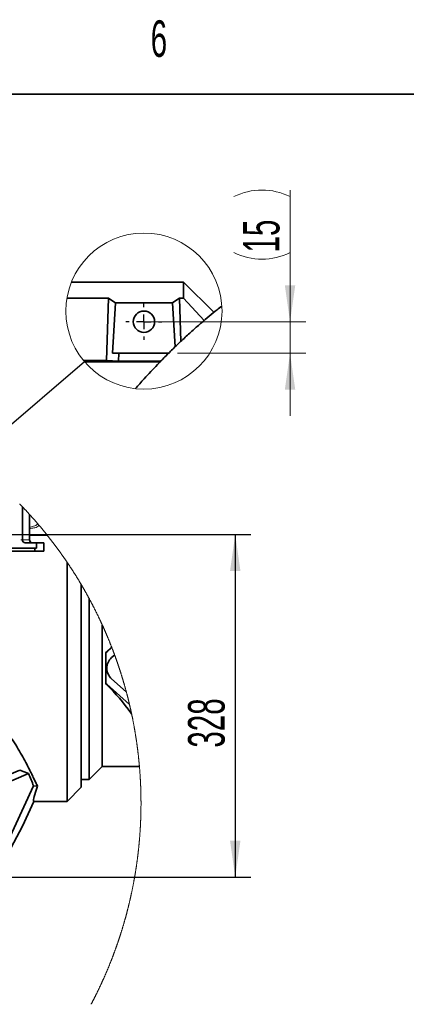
# Model space of a CAD drawing. Header units: millimetres. Extents: x 0 to 12115, y 0 to 8400.
# Tile 118 of 124: x 7934 to 8674, y 6457 to 8343. Entities that reach past the tile are written whole.
import ezdxf

# ---------------------------------------------------------------- set-up
doc = ezdxf.new("R2010")
doc.units = ezdxf.units.MM
doc.header["$LTSCALE"] = 20
doc.layers.add('SVART_TEXT', color=7, linetype='Continuous')
doc.styles.add('SLDTEXTSTYLE0', font='TXT', dxfattribs={"width": 0.605})
doc.dimstyles.new('SLDDIMSTYLE10', dxfattribs={"dimtxt": 70, "dimasz": 70, "dimexe": 0, "dimexo": 0.0625, "dimgap": 17.5, "dimtad": 1, "dimdec": 1, "dimlfac": 0.5, "dimrnd": 1e-09, "dimzin": 12, "dimdsep": 46, "dimtxsty": 'SLDTEXTSTYLE0', "dimsah": 1, "dimcen": 0.09, "dimadec": 0, "dimazin": 3, "dimtfac": 1, "dimtofl": 0, "dimtmove": 0, "dimatfit": 3, "dimfxl": 1, "dimfrac": 2, "dimtolj": 1, "dimtzin": 12, "dimarcsym": 0})
doc.dimstyles.new('SLDDIMSTYLE15', dxfattribs={"dimtxt": 70, "dimasz": 70, "dimexe": 0, "dimexo": 0.0625, "dimgap": 17.5, "dimtad": 1, "dimdec": 1, "dimlfac": 0.25, "dimrnd": 1e-09, "dimzin": 12, "dimdsep": 46, "dimtxsty": 'SLDTEXTSTYLE0', "dimsah": 1, "dimcen": 0.09, "dimadec": 0, "dimazin": 3, "dimtfac": 1, "dimtmove": 0, "dimatfit": 0, "dimfxl": 1, "dimfrac": 2, "dimtolj": 1, "dimtzin": 12, "dimarcsym": 0})
doc.dimstyles.new('SLDDIMSTYLE8', dxfattribs={"dimtxt": 0.18, "dimasz": 70, "dimexe": 0, "dimexo": 0.0625, "dimgap": 0, "dimtad": 0, "dimtih": 1, "dimtoh": 1, "dimdec": 0, "dimrnd": 1e-09, "dimzin": 0, "dimdsep": 46, "dimtxsty": 'Standard', "dimblk1": 'NONE', "dimblk2": 'NONE', "dimsah": 1, "dimcen": 0.09, "dimadec": 0, "dimazin": 0, "dimtfac": 70, "dimtdec": 0, "dimtofl": 0, "dimtmove": 0, "dimatfit": 3, "dimldrblk": 'NONE', "dimfxl": 1, "dimfrac": 2, "dimtolj": 1, "dimtzin": 0, "dimarcsym": 0})

# ---------------------------------------------------------------- blocks, each defined once
blk = doc.blocks.new('_D_72')
at = {"layer": 'SVART_TEXT'}
for p, q in [((7325.1, 7356.6), (8376.5, 7356.6)), ((8346.5, 7356.6), (8346.5, 6700.6)), ((7487.9, 6700.6), (8376.5, 6700.6))]:
    blk.add_line(p, q, dxfattribs=at)
for points in [[(8346.5, 7356.6), (8336.5, 7286.6), (8356.5, 7286.6)], [(8346.5, 6700.6), (8356.5, 6770.6), (8336.5, 6770.6)]]:
    blk.add_solid(points, dxfattribs=at)
at = {"layer": 'SVART_TEXT', "insert": (8256.2, 6948.4), "char_height": 70, "attachment_point": 1, "rotation": 90, "style": 'SLDTEXTSTYLE0'}
blk.add_mtext('328', dxfattribs=at)
blk = doc.blocks.new('_None')
blk = doc.blocks.new('_D_75')
at = {"color": 7, "linetype": 'Continuous', "lineweight": 0}
for p, q in [((8451.4, 7764.1), (8451.4, 8016.3)), ((8175.8, 7764.1), (8481.4, 7764.1)), ((8451.4, 7764.1), (8451.4, 7704.1)), ((8236.2, 7704.1), (8481.4, 7704.1)), ((8451.4, 7704.1), (8451.4, 7584.1))]:
    blk.add_line(p, q, dxfattribs=at)
at = {"color": 7, "linetype": 'Continuous', "lineweight": 18}
for centre, start, end in [((8397.7, 7896.2), 63.4349, 116.5651), ((8397.7, 8004.1), 243.4349, 296.5651)]:
    blk.add_arc(centre, 120.1, start, end, dxfattribs=at)
for points in [[(8451.4, 7764.1), (8461.4, 7834.1), (8441.4, 7834.1)], [(8451.4, 7704.1), (8441.4, 7634.1), (8461.4, 7634.1)]]:
    blk.add_solid(points, dxfattribs=at)
at = {"color": 7, "linetype": 'Continuous', "lineweight": 18, "insert": (8361.1, 7896.7), "char_height": 70, "attachment_point": 1, "rotation": 90, "style": 'SLDTEXTSTYLE0'}
blk.add_mtext('15', dxfattribs=at)
blk = doc.blocks.new('SW_CENTERMARKSYMBOL_9')
at = {"layer": 'SVART_TEXT', "color": 0}
for p, q in [((0, 28), (0, 34.4)), ((-28, 0), (-34.4, 0)), ((0, 0), (-14, 0)), ((0, 0), (0, 14)), ((0, 0), (0, -14)), ((0, 0), (14, 0)), ((28, 0), (34.4, 0)), ((0, -28), (0, -34.4))]:
    blk.add_line(p, q, dxfattribs=at)

msp = doc.modelspace()

# ---------------------------------------------------------------- linework, layer by layer
at = {"color": 7, "linetype": 'Continuous', "lineweight": 35}
for p, q in [((11720, 8200), (400, 8200)), ((8032.999815, 7840.127313), (8247.755469, 7840.127313)), ((8247.755469, 7809.283102), (8247.755469, 7840.127313)), ((8305.714311, 7782.168233), (8247.755469, 7840.127313)), ((8024.338902, 7809.283102), (8103.790463, 7809.283102)), ((8100.178541, 7689.910734), (8103.790463, 7809.283102)), ((8242.229374, 7726.365888), (8239.720495, 7809.283102)), ((8239.720495, 7809.283102), (8247.755469, 7809.283102)), ((8287.004621, 7766.595209), (8247.755469, 7809.283102)), ((8117.155136, 7800.579393), (8111.318292, 7704.127157)), ((8117.155136, 7800.579393), (8226.355792, 7800.579393)), ((8226.355792, 7800.579393), (8231.465639, 7716.141069)), ((8111.318292, 7704.127157), (8123.702706, 7704.127157)), ((8123.230161, 7688.511217), (8123.702706, 7704.127157)), ((8219.808252, 7704.127157), (8123.702706, 7704.127157)), ((8100.178541, 7689.910734), (8056.030573, 7689.910734)), ((8202.779086, 7687.41163), (8058.119716, 7687.41163)), ((8123.230161, 7688.511217), (8100.178541, 7689.910734)), ((8203.852297, 7688.511217), (8123.230161, 7688.511217)), ((7939.033733, 7346.574749), (7939.033733, 7409.947838)), ((7952.714539, 7346.574749), (7952.714539, 7395.221676)), ((7986.440166, 7355.570044), (7952.714539, 7355.570044)), ((7966.284818, 7340.574707), (7944.671888, 7340.574707)), ((7966.284818, 7330.574717), (7966.284818, 7340.574707)), ((7966.284818, 7340.574707), (7979.965622, 7340.574707)), ((7979.965622, 7324.574675), (7979.965622, 7340.574707)), ((7911.864617, 7330.574717), (7962.864618, 7330.574717)), ((7911.864617, 7324.574675), (7962.864618, 7324.574675)), ((7962.864618, 7324.574675), (7962.864618, 7330.574717)), ((7962.864618, 7330.574717), (7966.284818, 7330.574717)), ((7962.864618, 7324.574675), (7979.965622, 7324.574675)), ((8024.867604, 6845.569934), (8024.867604, 7303.285565)), ((8051.867607, 6872.570004), (8051.867607, 7260.57526)), ((8066.867607, 7234.043564), (8066.867607, 6887.569989)), ((8091.867599, 6912.569966), (8091.867599, 7183.837618)), ((8100.329715, 7131.650891), (8098.699781, 7129.904832)), ((8098.699781, 7129.904832), (8098.867613, 7127.919521)), ((8098.699781, 7129.904832), (8098.867613, 7129.834975)), ((8098.867613, 7129.834975), (8098.867613, 7127.919521)), ((8098.867613, 7127.919521), (8098.867613, 7073.220338)), ((8110.325667, 7140.072669), (8100.545498, 7131.407346)), ((8115.693676, 7125.856842), (8109.962347, 7120.778884)), ((8098.867613, 7073.220338), (8098.699781, 7071.235146)), ((8098.699781, 7071.235146), (8098.867613, 7071.305002)), ((8098.699781, 7071.235146), (8100.329715, 7069.489087)), ((8098.867613, 7073.220338), (8098.867613, 7071.305002)), ((8109.962347, 7080.361094), (8137.992757, 7055.525865)), ((8100.545498, 7069.732632), (8144.150573, 7031.098212)), ((8146.894845, 7014.822568), (8148.168909, 7013.170327)), ((7846.222455, 6868.386235), (7933.991619, 6905.641999)), ((7933.991619, 6905.641999), (7951.051169, 6898.877587)), ((8066.867607, 6887.569989), (8091.867599, 6912.569966)), ((8091.867599, 6912.569966), (8163.122746, 6912.569966)), ((7846.144925, 6854.347553), (7951.051169, 6898.877587)), ((8051.867607, 6887.569989), (8066.867607, 6887.569989)), ((7877.40654, 6696.152176), (7960.453535, 6875.075783)), ((7967.961273, 6874.751295), (7960.453535, 6875.075783)), ((8024.867604, 6845.569934), (8051.867607, 6872.570004)), ((7939.096339, 6797.817077), (7961.260737, 6845.569934)), ((7961.260737, 6845.569934), (8024.867604, 6845.569934)), ((7884.233161, 6694.598283), (7939.096339, 6797.817077))]:
    msp.add_line(p, q, dxfattribs=at)
at = {"color": 8, "linetype": 'Continuous', "lineweight": 18}
for p, q in [((7935.883454, 7346.574749), (7939.033733, 7346.574749)), ((7939.033733, 7346.574749), (7952.714539, 7346.574749)), ((8100.329715, 7131.650891), (8100.545498, 7131.407346)), ((8100.329715, 7069.489087), (8100.545498, 7069.732632)), ((8146.894845, 7014.822568), (8147.636118, 7015.659179))]:
    msp.add_line(p, q, dxfattribs=at)
at = {"color": 7, "linetype": 'Continuous', "lineweight": 35, "flags": 128}
for points in [[(8117.155136, 7800.579393), (8110.508026, 7805.062139), (8103.790463, 7809.283102)], [(8226.355792, 7800.579393), (8233.002902, 7805.062139), (8239.720495, 7809.283102)], [(8098.867613, 7127.919521), (8098.789024, 7114.281263), (8098.762783, 7100.569929), (8098.789024, 7086.858715), (8098.867613, 7073.220338)], [(8109.788048, 7141.453828), (8109.470325, 7141.109075), (8100.329715, 7131.650891)], [(7961.260737, 6845.569934), (7960.640742, 6845.937218), (7960.363465, 6847.037997), (7960.429701, 6848.869051), (7960.839259, 6851.425018), (7961.590963, 6854.698743), (7962.682645, 6858.680691), (7964.111159, 6863.359417), (7965.872395, 6868.721451), (7967.961273, 6874.751295)]]:
    msp.add_lwpolyline(points, dxfattribs=at)
at = {"color": 7, "linetype": 'Continuous', "lineweight": 18, "flags": 128}
for points in [[(8166.151884, 6841.465678), (8166.152048, 6841.99139), (8166.151645, 6842.803087), (8166.150453, 6843.614902), (8166.148457, 6844.426598), (8166.145655, 6845.238413), (8166.142049, 6846.050109), (8166.137653, 6846.861924), (8166.132453, 6847.67362), (8166.126448, 6848.485436), (8166.119653, 6849.297132), (8166.112053, 6850.108828), (8166.103649, 6850.920643), (8166.094455, 6851.732339), (8166.084456, 6852.544035), (8166.073653, 6853.355731), (8166.06206, 6854.167427), (8166.049647, 6854.979123), (8166.036459, 6855.7907), (8166.022452, 6856.602396), (8166.007655, 6857.413973), (8165.992054, 6858.225669), (8165.975663, 6859.037246), (8165.958452, 6859.848823), (8165.940466, 6860.6604), (8165.921661, 6861.471977), (8165.902066, 6862.283434), (8165.881666, 6863.095011), (8165.860462, 6863.906469), (8165.838468, 6864.717926), (8165.815669, 6865.529384), (8165.79208, 6866.340842), (8165.767687, 6867.15218), (8165.742489, 6867.963518), (8165.716487, 6868.774857), (8165.689695, 6869.586195), (8165.662098, 6870.397534), (8165.633711, 6871.208753), (8165.604519, 6872.020091), (8165.574523, 6872.831311), (8165.543723, 6873.642411), (8165.512132, 6874.45363), (8165.479737, 6875.26473), (8165.446552, 6876.07583), (8165.412563, 6876.886811), (8165.377769, 6877.697911), (8165.342185, 6878.508891), (8165.305796, 6879.319753), (8165.268603, 6880.130734), (8165.23062, 6880.941595), (8165.191832, 6881.752457), (8165.152254, 6882.563199), (8165.111872, 6883.373942), (8165.070685, 6884.184684), (8165.028709, 6884.995426), (8164.985928, 6885.80605), (8164.942342, 6886.616673), (8164.897966, 6887.427177), (8164.852801, 6888.237681), (8164.806816, 6889.048185), (8164.760041, 6889.858569), (8164.712476, 6890.668954), (8164.664107, 6891.47922), (8164.614933, 6892.289604), (8164.564955, 6893.099751), (8164.514202, 6893.909897), (8164.462629, 6894.720043), (8164.410266, 6895.53019), (8164.357099, 6896.340217), (8164.303141, 6897.150125), (8164.24838, 6897.960033), (8164.192828, 6898.769941), (8164.136472, 6899.579729), (8164.079326, 6900.389518), (8164.021375, 6901.199188), (8163.96262, 6902.008857), (8163.903075, 6902.818407), (8163.842725, 6903.627958), (8163.781586, 6904.437389), (8163.719657, 6905.24682), (8163.656908, 6906.056132), (8163.593384, 6906.865443), (8163.529041, 6907.674636), (8163.463908, 6908.48371), (8163.397985, 6909.292783), (8163.331258, 6910.101856), (8163.263741, 6910.910811), (8163.195419, 6911.719646), (8163.126307, 6912.528481), (8163.122746, 6912.569966), (8163.052785, 6913.378681), (8162.982034, 6914.187397), (8162.910494, 6914.995994), (8162.838149, 6915.80459), (8162.764999, 6916.612949), (8162.691059, 6917.421426), (8162.61633, 6918.229665), (8162.540796, 6919.037904), (8162.464472, 6919.846143), (8162.387344, 6920.654263), (8162.309426, 6921.462263), (8162.230703, 6922.270145), (8162.15119, 6923.078026), (8162.070888, 6923.885788), (8161.989781, 6924.69355), (8161.907884, 6925.501193), (8161.825183, 6926.308717), (8161.741691, 6927.116122), (8161.657396, 6927.923526), (8161.57231, 6928.730811), (8161.486435, 6929.538097), (8161.399755, 6930.345144), (8161.312285, 6931.15219), (8161.224025, 6931.959118), (8161.134961, 6932.766046), (8161.045107, 6933.572854), (8160.954448, 6934.379544), (8160.863, 6935.186114), (8160.770762, 6935.992564), (8160.677734, 6936.799015), (8160.583901, 6937.605347), (8160.489279, 6938.411559), (8160.393852, 6939.217772), (8160.297635, 6940.023746), (8160.200628, 6940.82972), (8160.102832, 6941.635575), (8160.004231, 6942.44131), (8159.90484, 6943.246927), (8159.80466, 6944.052543), (8159.703675, 6944.85804), (8159.6019, 6945.663299), (8159.499335, 6946.468677), (8159.39598, 6947.273816), (8159.291821, 6948.078837), (8159.186872, 6948.883738), (8159.081134, 6949.688639), (8158.974605, 6950.493421), (8158.867272, 6951.297964), (8158.759164, 6952.102508), (8158.650252, 6952.906932), (8158.54055, 6953.711356), (8158.430043, 6954.515542), (8158.318761, 6955.319609), (8158.206674, 6956.123556), (8158.093798, 6956.927504), (8157.980132, 6957.731213), (8157.865676, 6958.534922), (8157.75043, 6959.338512), (8157.63438, 6960.141863), (8157.517555, 6960.945215), (8157.399925, 6961.748447), (8157.281506, 6962.55144), (8157.162296, 6963.354434), (8157.042297, 6964.157309), (8156.921509, 6964.960064), (8156.79993, 6965.762581), (8156.677562, 6966.565098), (8156.554389, 6967.367496), (8156.430441, 6968.169774), (8156.305688, 6968.971814), (8156.180161, 6969.773855), (8156.053829, 6970.575775), (8155.926722, 6971.377458), (8155.79881, 6972.17914), (8155.670109, 6972.980584), (8155.540633, 6973.782028), (8155.410352, 6974.583234), (8155.279296, 6975.384321), (8155.147436, 6976.185288), (8155.014786, 6976.986255), (8154.881361, 6977.786865), (8154.747131, 6978.587474), (8154.612127, 6979.387965), (8154.476332, 6980.188336), (8154.339733, 6980.988468), (8154.20236, 6981.788601), (8154.064196, 6982.588496), (8153.925243, 6983.388271), (8153.7855, 6984.187927), (8153.644967, 6984.987463), (8153.503659, 6985.786762), (8153.361547, 6986.58606), (8153.218659, 6987.38512), (8153.074982, 6988.18406), (8152.930516, 6988.982882), (8152.785259, 6989.781584), (8152.639213, 6990.580048), (8152.492392, 6991.378392), (8152.344766, 6992.176618), (8152.196365, 6992.974724), (8152.04719, 6993.772711), (8151.89721, 6994.57046), (8151.746454, 6995.368089), (8151.594895, 6996.165599), (8151.442575, 6996.96299), (8151.289451, 6997.760143), (8151.135552, 6998.557176), (8150.980863, 6999.35409), (8150.825384, 7000.150885), (8150.66913, 7000.947441), (8150.512072, 7001.743879), (8150.354254, 7002.540077), (8150.195631, 7003.336276), (8150.036233, 7004.132237), (8149.876061, 7004.927959), (8149.715083, 7005.723681), (8149.553331, 7006.519164), (8149.390804, 7007.314529), (8149.227488, 7008.109655), (8149.063381, 7008.904661), (8148.8985, 7009.699549), (8148.732829, 7010.494198), (8148.566368, 7011.288728), (8148.399132, 7012.08302), (8148.231122, 7012.877192), (8148.168909, 7013.170327), (8147.999811, 7013.964261), (8147.829938, 7014.758076), (8147.659289, 7015.551771), (8147.636118, 7015.659179), (8147.464576, 7016.452636), (8147.292244, 7017.245855), (8147.119137, 7018.038954), (8146.945256, 7018.831934), (8146.770584, 7019.624676), (8146.595138, 7020.417299), (8146.418917, 7021.209683), (8146.241906, 7022.001948), (8146.064105, 7022.793974), (8145.88553, 7023.585881), (8145.706179, 7024.37755), (8145.526054, 7025.1691), (8145.345139, 7025.960411), (8145.163449, 7026.751603), (8144.98097, 7027.542557), (8144.797715, 7028.333391), (8144.613686, 7029.123987), (8144.428882, 7029.914464), (8144.243288, 7030.704703), (8144.150573, 7031.098212), (8143.963816, 7031.888212), (8143.776285, 7032.678093), (8143.587964, 7033.467736), (8143.398884, 7034.257139), (8143.209013, 7035.046424), (8143.018368, 7035.83547), (8142.826947, 7036.624278), (8142.634737, 7037.412967), (8142.441767, 7038.201536), (8142.248007, 7038.989748), (8142.053473, 7039.77796), (8141.858178, 7040.565814), (8141.662094, 7041.353549), (8141.465219, 7042.141046), (8141.267585, 7042.928423), (8141.069176, 7043.715562), (8140.869993, 7044.502582), (8140.670019, 7045.289244), (8140.469285, 7046.075787), (8140.267777, 7046.862211), (8140.065479, 7047.648396), (8139.862421, 7048.434343), (8139.658588, 7049.220051), (8139.453965, 7050.00564), (8139.248582, 7050.790991), (8139.042425, 7051.576103), (8138.835492, 7052.361097), (8138.627785, 7053.145851), (8138.419303, 7053.930368), (8138.210046, 7054.714646), (8138.000029, 7055.498804), (8137.992757, 7055.525865), (8137.781921, 7056.309785), (8137.570324, 7057.093586), (8137.357953, 7057.87703), (8137.144807, 7058.660354), (8136.9309, 7059.44344), (8136.716219, 7060.226287), (8136.500749, 7061.008896), (8136.284533, 7061.791386), (8136.067527, 7062.573518), (8135.849762, 7063.355531), (8135.631221, 7064.137425), (8135.411906, 7064.918961), (8135.191831, 7065.700259), (8134.970966, 7066.481437), (8134.749356, 7067.262377), (8134.526956, 7068.043079), (8134.303796, 7068.823542), (8134.079876, 7069.603886), (8133.855182, 7070.383872), (8133.629712, 7071.163739), (8133.403468, 7071.943368), (8133.176463, 7072.722759), (8132.948699, 7073.50191), (8132.72016, 7074.280824), (8132.490861, 7075.059499), (8132.260787, 7075.837936), (8132.029938, 7076.616253), (8131.79833, 7077.394213), (8131.565961, 7078.172054), (8131.332817, 7078.949656), (8131.098914, 7079.72702), (8130.864235, 7080.504026), (8130.628797, 7081.280913), (8130.392599, 7082.057561), (8130.155626, 7082.833971), (8129.917892, 7083.610143), (8129.679399, 7084.386076), (8129.440131, 7085.161771), (8129.200104, 7085.937228), (8128.959316, 7086.712565), (8128.717753, 7087.487544), (8128.47543, 7088.262285), (8128.232348, 7089.036788), (8127.988505, 7089.811053), (8127.743902, 7090.585078), (8127.498525, 7091.358866), (8127.252388, 7092.132415), (8127.00549, 7092.905726), (8126.757833, 7093.678798), (8126.509416, 7094.451632), (8126.260239, 7095.224227), (8126.010286, 7095.996584), (8125.759589, 7096.768584), (8125.508117, 7097.540464), (8125.2559, 7098.311986), (8125.002908, 7099.08339), (8124.749171, 7099.854435), (8124.49466, 7100.625362), (8124.239403, 7101.395931), (8123.983371, 7102.166261), (8123.726594, 7102.936353), (8123.469042, 7103.706087), (8123.210746, 7104.475703), (8122.951689, 7105.245079), (8122.691872, 7106.014098), (8122.431296, 7106.782879), (8122.169959, 7107.551421), (8121.907878, 7108.319725), (8121.645036, 7109.087791), (8121.38142, 7109.855618), (8121.117073, 7110.623087), (8120.851951, 7111.390318), (8120.58607, 7112.157311), (8120.319444, 7112.924065), (8120.052072, 7113.690461), (8119.783926, 7114.456739), (8119.515034, 7115.222658), (8119.245383, 7115.98834), (8118.974986, 7116.753783), (8118.70383, 7117.518868), (8118.431913, 7118.283715), (8118.159252, 7119.048323), (8117.885831, 7119.812693), (8117.611664, 7120.576705), (8117.336738, 7121.340598), (8117.061066, 7122.104015), (8116.784635, 7122.867312), (8116.507458, 7123.630251), (8116.229522, 7124.392952), (8115.95084, 7125.155415), (8115.693676, 7125.856842), (8115.413564, 7126.618828), (8115.132677, 7127.380456), (8114.851045, 7128.141727), (8114.568668, 7128.902878), (8114.285546, 7129.663672), (8114.001664, 7130.424108), (8113.717037, 7131.184425), (8113.431665, 7131.944384), (8113.145548, 7132.703985), (8112.858671, 7133.463349), (8112.571048, 7134.222473), (8112.282681, 7134.98136), (8111.993569, 7135.739888), (8111.703696, 7136.49806), (8111.413079, 7137.256111), (8111.121732, 7138.013686), (8110.829624, 7138.771142), (8110.536772, 7139.52824), (8110.325667, 7140.072669), (8110.031533, 7140.829291), (8109.788048, 7141.453828), (8109.492558, 7142.209973), (8109.196323, 7142.96576), (8108.899328, 7143.721189), (8108.601603, 7144.47638), (8108.303132, 7145.231332), (8108.003917, 7145.985927), (8107.703957, 7146.740283), (8107.403251, 7147.494282), (8107.101801, 7148.247923), (8106.79962, 7149.001445), (8106.496679, 7149.75449), (8106.193009, 7150.507297), (8105.888593, 7151.259865), (8105.583447, 7152.012076), (8105.277541, 7152.764048), (8104.970905, 7153.515662), (8104.663524, 7154.266919), (8104.355412, 7155.017938), (8104.046541, 7155.768718), (8103.736955, 7156.519141), (8103.426608, 7157.269205), (8103.115531, 7158.019032), (8102.80371, 7158.768501), (8102.491158, 7159.517731), (8102.177861, 7160.266604), (8101.863834, 7161.015119), (8101.549062, 7161.763396), (8101.233559, 7162.511315), (8100.917327, 7163.258995), (8100.600335, 7164.006318), (8100.282627, 7164.753284), (8099.964174, 7165.500011), (8099.644991, 7166.24638), (8099.325063, 7166.992392), (8099.004405, 7167.738165), (8098.683017, 7168.483581), (8098.360884, 7169.228758), (8098.03802, 7169.973578), (8097.714427, 7170.71804), (8097.390103, 7171.462144), (8097.065034, 7172.20601), (8096.73925, 7172.949518), (8096.412721, 7173.692788), (8096.085462, 7174.435581), (8095.757472, 7175.178136), (8095.428738, 7175.920333), (8095.099288, 7176.662292), (8094.769108, 7177.403893), (8094.438183, 7178.145136), (8094.106543, 7178.886022), (8093.774172, 7179.626669), (8093.441057, 7180.366959), (8093.107226, 7181.106772), (8092.772665, 7181.846585), (8092.437359, 7182.585682), (8092.101338, 7183.32478), (8091.867599, 7183.837618), (8091.530341, 7184.576), (8091.192367, 7185.314144), (8090.853649, 7186.051811), (8090.514215, 7186.78924), (8090.174052, 7187.526192), (8089.833158, 7188.262905), (8089.491549, 7188.99938), (8089.149209, 7189.735379), (8088.80614, 7190.471138), (8088.46234, 7191.206421), (8088.117826, 7191.941466), (8087.772596, 7192.676272), (8087.426635, 7193.410601), (8087.079945, 7194.144692), (8086.732524, 7194.878306), (8086.384403, 7195.611681), (8086.035537, 7196.34458), (8085.685971, 7197.07724), (8085.33566, 7197.809424), (8084.984648, 7198.541369), (8084.632906, 7199.273075), (8084.280434, 7200.004305), (8083.927247, 7200.735297), (8083.573344, 7201.465811), (8083.218726, 7202.196087), (8082.863378, 7202.925886), (8082.507315, 7203.655447), (8082.150536, 7204.384531), (8081.793043, 7205.113377), (8081.434819, 7205.841746), (8081.07588, 7206.569876), (8080.71624, 7207.297529), (8080.35587, 7208.024945), (8079.994771, 7208.752121), (8079.63297, 7209.478821), (8079.270455, 7210.205044), (8078.907224, 7210.931029), (8078.543278, 7211.656536), (8078.178602, 7212.381806), (8077.813226, 7213.106837), (8077.447134, 7213.831391), (8077.080327, 7214.555468), (8076.712805, 7215.279307), (8076.344567, 7216.002669), (8075.975629, 7216.725792), (8075.605961, 7217.448439), (8075.235593, 7218.170847), (8074.864509, 7218.892779), (8074.492725, 7219.614472), (8074.120211, 7220.335688), (8073.746997, 7221.056666), (8073.373067, 7221.777167), (8072.998437, 7222.497191), (8072.623092, 7223.216976), (8072.247046, 7223.936524), (8071.87027, 7224.655356), (8071.492809, 7225.374188), (8071.114617, 7226.092543), (8070.73574, 7226.810421), (8070.356148, 7227.527823), (8069.975841, 7228.244986), (8069.594833, 7228.961911), (8069.213125, 7229.678358), (8068.830701, 7230.394329), (8068.447578, 7231.110062), (8068.063739, 7231.825318), (8067.679199, 7232.540097), (8067.293959, 7233.254637), (8066.908019, 7233.968939), (8066.867607, 7234.043564), (8066.480893, 7234.757389), (8066.093462, 7235.470738), (8065.705332, 7236.183609), (8065.316501, 7236.896242), (8064.92697, 7237.608399), (8064.536738, 7238.320317), (8064.145806, 7239.031758), (8063.754174, 7239.742722), (8063.361826, 7240.453448), (8062.968793, 7241.163697), (8062.57506, 7241.873469), (8062.180626, 7242.583002), (8061.785492, 7243.292059), (8061.389657, 7244.000878), (8060.993123, 7244.709219), (8060.595902, 7245.417084), (8060.197967, 7246.12471), (8059.799346, 7246.83186), (8059.400025, 7247.538533), (8059.00001, 7248.244967), (8058.599296, 7248.950924), (8058.197888, 7249.656405), (8057.795781, 7250.361647), (8057.392987, 7251.066412), (8056.989494, 7251.770701), (8056.585307, 7252.474751), (8056.180428, 7253.178324), (8055.774848, 7253.881659), (8055.368583, 7254.584278), (8054.961624, 7255.286659), (8054.553973, 7255.988802), (8054.145629, 7256.69023), (8053.7366, 7257.391419), (8053.326878, 7258.092369), (8052.916462, 7258.792605), (8052.505354, 7259.492602), (8052.093561, 7260.192122), (8051.867607, 7260.57526), (8051.454748, 7261.274304), (8051.041196, 7261.97287), (8050.626959, 7262.67096), (8050.212036, 7263.368572), (8049.79642, 7264.065947), (8049.380119, 7264.762844), (8048.963132, 7265.459265), (8048.54546, 7266.155447), (8048.127102, 7266.851153), (8047.708059, 7267.546381), (8047.288324, 7268.241133), (8046.867917, 7268.935646), (8046.446818, 7269.629683), (8046.025033, 7270.323242), (8045.60257, 7271.016325), (8045.179422, 7271.70917), (8044.755588, 7272.401537), (8044.331076, 7273.093428), (8043.905887, 7273.784842), (8043.480011, 7274.476017), (8043.053451, 7275.166477), (8042.62622, 7275.856938), (8042.198303, 7276.546683), (8041.769701, 7277.235951), (8041.340428, 7277.92498), (8040.910478, 7278.613533), (8040.479841, 7279.301609), (8040.048527, 7279.989447), (8039.616543, 7280.676569), (8039.18388, 7281.363453), (8038.750539, 7282.04986), (8038.316521, 7282.736029), (8037.881824, 7283.421482), (8037.446457, 7284.106697), (8037.010412, 7284.791435), (8036.573688, 7285.475697), (8036.136295, 7286.159481), (8035.69823, 7286.843027), (8035.259488, 7287.525858), (8034.820075, 7288.208451), (8034.379992, 7288.890566), (8033.939238, 7289.572205), (8033.497806, 7290.253605), (8033.055703, 7290.93429), (8032.612937, 7291.614737), (8032.169494, 7292.294707), (8031.725379, 7292.9742), (8031.280602, 7293.653216), (8030.835154, 7294.331993), (8030.389036, 7295.010056), (8029.942247, 7295.68788), (8029.494795, 7296.365227), (8029.046672, 7297.042097), (8028.597886, 7297.718491), (8028.14843, 7298.394408), (8027.698311, 7299.069847), (8027.247521, 7299.745049), (8026.796068, 7300.419773), (8026.343959, 7301.094021), (8025.891173, 7301.767792), (8025.43773, 7302.441086), (8024.983625, 7303.113903), (8024.867604, 7303.285565), (8024.412664, 7303.957905), (8023.957061, 7304.629769), (8023.500803, 7305.301155), (8023.043874, 7305.972065), (8022.586289, 7306.642498), (8022.128041, 7307.312693), (8021.669137, 7307.982172), (8021.20957, 7308.651413), (8020.749348, 7309.320177), (8020.288463, 7309.988226), (8019.826921, 7310.656037), (8019.364717, 7311.32337), (8018.901857, 7311.990227), (8018.438342, 7312.656845), (8017.974171, 7313.322748), (8017.509344, 7313.988175), (8017.043861, 7314.653363), (8016.577723, 7315.317835), (8016.110929, 7315.982069), (8015.643488, 7316.645588), (8015.175382, 7317.308869), (8014.706629, 7317.971672), (8014.23722, 7318.633999), (8013.767163, 7319.295849), (8013.29645, 7319.956984), (8012.825082, 7320.61788), (8012.353073, 7321.2783), (8011.880408, 7321.938481), (8011.407087, 7322.597946), (8010.933126, 7323.256935), (8010.458509, 7323.915447), (8009.983252, 7324.573483), (8009.507338, 7325.23128), (8009.030777, 7325.888361), (8008.553567, 7326.544966), (8008.075717, 7327.201332), (8007.597218, 7327.856983), (8007.118071, 7328.512158), (8006.638276, 7329.167094), (8006.15784, 7329.821314), (8005.676764, 7330.475296), (8005.195039, 7331.128563), (8004.712666, 7331.781592), (8004.229653, 7332.433905), (8003.745998, 7333.08598), (8003.261703, 7333.737339), (8002.77676, 7334.38846), (8002.291183, 7335.038866), (8001.804958, 7335.689034), (8001.3181, 7336.338486), (8000.830601, 7336.9877), (8000.342454, 7337.636198), (7999.853673, 7338.28422), (7999.364259, 7338.932003), (7998.874205, 7339.579071), (7998.38351, 7340.225901), (7997.892174, 7340.872015), (7997.400212, 7341.517653), (7996.907602, 7342.162813), (7996.414366, 7342.807736), (7995.920493, 7343.451943), (7995.425983, 7344.095673), (7994.93084, 7344.738926), (7994.43506, 7345.381703), (7993.93865, 7346.024002), (7993.441607, 7346.665825), (7992.943934, 7347.307171), (7992.445624, 7347.947802), (7991.946689, 7348.588194), (7991.447116, 7349.22811), (7990.946918, 7349.867548), (7990.44609, 7350.506272), (7989.944632, 7351.144757), (7989.442541, 7351.782526), (7988.939828, 7352.419819), (7988.436482, 7353.056874), (7987.932513, 7353.693213), (7987.427912, 7354.329075), (7986.922688, 7354.964461), (7986.440166, 7355.570044), (7985.93372, 7356.204476), (7985.589794, 7356.634583), (7985.082297, 7357.268061), (7984.574179, 7357.901301), (7984.065435, 7358.533825), (7983.556068, 7359.165873), (7983.04608, 7359.797444), (7982.535465, 7360.428538), (7982.024233, 7361.058916), (7981.512378, 7361.689057), (7980.999905, 7362.31872), (7980.486809, 7362.947668), (7979.973095, 7363.57614), (7979.458759, 7364.204134), (7978.943805, 7364.831652), (7978.428236, 7365.458693), (7977.912049, 7366.085257), (7977.395243, 7366.711344), (7976.877819, 7367.336716), (7976.35978, 7367.961849), (7975.841126, 7368.586268), (7975.321854, 7369.210209), (7974.801971, 7369.833674), (7974.281474, 7370.456661), (7973.760362, 7371.078934), (7973.238635, 7371.700968), (7972.716297, 7372.322287), (7972.193348, 7372.943129), (7971.669788, 7373.563494), (7971.20726, 7374.110426), (7970.682549, 7374.729838), (7970.157227, 7375.348772), (7969.631295, 7375.96723), (7969.104755, 7376.584973), (7968.62994, 7377.140965), (7968.102245, 7377.757992), (7967.57394, 7378.374304), (7967.04503, 7378.990139), (7966.51551, 7379.605259), (7965.985386, 7380.220141), (7965.454656, 7380.834307), (7964.923321, 7381.447996), (7964.391381, 7382.061209), (7963.858838, 7382.673945), (7963.325691, 7383.285965), (7962.791941, 7383.897747), (7962.257587, 7384.508814), (7961.722634, 7385.119404), (7961.187077, 7385.729279), (7960.65092, 7386.338915), (7960.114163, 7386.947836), (7959.576805, 7387.55628), (7959.038849, 7388.164248), (7958.500293, 7388.7715), (7957.961139, 7389.378514), (7957.421387, 7389.984812), (7956.881038, 7390.590634), (7956.340092, 7391.19574), (7955.79855, 7391.800608), (7955.256413, 7392.404761), (7954.713681, 7393.008436), (7954.170353, 7393.611635), (7953.626432, 7394.214119), (7953.081916, 7394.816126), (7952.714539, 7395.221676), (7952.169032, 7395.822968), (7951.622932, 7396.423544), (7951.07624, 7397.023644), (7950.528958, 7397.623028), (7949.981084, 7398.222174), (7949.432621, 7398.820605), (7948.883568, 7399.418558), (7948.333926, 7400.015797), (7947.783696, 7400.612797), (7947.232878, 7401.209082), (7946.681472, 7401.804652), (7946.12948, 7402.399983), (7945.576901, 7402.994599), (7945.023737, 7403.588738), (7944.469987, 7404.1824), (7943.915653, 7404.775347), (7943.360735, 7405.367817), (7942.805232, 7405.959811), (7942.249147, 7406.551089), (7941.692479, 7407.14189), (7941.135229, 7407.732214), (7940.577398, 7408.322062), (7940.018986, 7408.911194), (7939.459993, 7409.49985), (7939.033733, 7409.947838), (7938.473719, 7410.53554), (7937.913126, 7411.122765), (7937.351955, 7411.709275), (7936.790207, 7412.295307), (7936.22788, 7412.880625), (7935.664978, 7413.465466), (7935.101499, 7414.04983), (7934.537445, 7414.633717), (7933.972815, 7415.216889)], [(8070.584285, 6456.885781), (8070.963445, 6457.60354), (8071.341905, 6458.321776), (8071.719664, 6459.04025), (8072.096708, 6459.759201), (8072.473052, 6460.478391), (8072.84868, 6461.198057), (8073.223593, 6461.918082), (8073.597806, 6462.638463), (8073.971304, 6463.359083), (8074.344101, 6464.0803), (8074.716168, 6464.801754), (8075.087535, 6465.523567), (8075.458187, 6466.245736), (8075.828138, 6466.968383), (8076.197374, 6467.691268), (8076.565879, 6468.414511), (8076.933685, 6469.138231), (8077.30079, 6469.862189), (8077.667164, 6470.586623), (8078.032824, 6471.311416), (8078.397783, 6472.036447), (8078.762012, 6472.761955), (8079.125526, 6473.48782), (8079.48834, 6474.213924), (8079.850423, 6474.940504), (8080.211791, 6475.667323), (8080.572459, 6476.394619), (8080.932396, 6477.122273), (8081.291619, 6477.850165), (8081.650111, 6478.578533), (8082.007902, 6479.307141), (8082.364964, 6480.036225), (8082.721325, 6480.765547), (8083.076957, 6481.495227), (8083.431857, 6482.225384), (8083.786058, 6482.955779), (8084.139529, 6483.686532), (8084.492269, 6484.417643), (8084.844309, 6485.149111), (8085.195619, 6485.880937), (8085.546198, 6486.61312), (8085.896062, 6487.345542), (8086.245212, 6488.078441), (8086.593631, 6488.811578), (8086.941334, 6489.545192), (8087.288308, 6490.279044), (8087.634566, 6491.013254), (8087.980094, 6491.747822), (8088.324892, 6492.482747), (8088.668975, 6493.217911), (8089.012327, 6493.953552), (8089.354965, 6494.68943), (8089.696872, 6495.425667), (8090.038049, 6496.162261), (8090.378496, 6496.899213), (8090.718227, 6497.636403), (8091.057229, 6498.37407), (8091.3955, 6499.111976), (8091.733041, 6499.850239), (8092.069867, 6500.58886), (8092.405948, 6501.327719), (8092.741313, 6502.066936), (8093.075949, 6502.806629), (8093.409854, 6503.546442), (8093.743029, 6504.286732), (8094.075474, 6505.02726), (8094.407189, 6505.768146), (8094.738173, 6506.509389), (8095.068428, 6507.25099), (8095.397952, 6507.99283), (8095.726746, 6508.735027), (8096.054795, 6509.477581), (8096.382129, 6510.220374), (8096.708718, 6510.963644), (8097.034591, 6511.707033), (8097.35972, 6512.450899), (8097.684118, 6513.195004), (8098.007771, 6513.939466), (8098.330709, 6514.684285), (8098.652902, 6515.429343), (8098.974365, 6516.174759), (8099.295097, 6516.920413), (8099.615085, 6517.666544), (8099.934342, 6518.412794), (8100.252854, 6519.159521), (8100.570637, 6519.906487), (8100.887689, 6520.65381), (8101.203996, 6521.401371), (8101.519572, 6522.14929), (8101.834419, 6522.897567), (8102.148521, 6523.646082), (8102.461877, 6524.394955), (8102.774503, 6525.144066), (8103.086385, 6525.893535), (8103.397536, 6526.643242), (8103.707942, 6527.393307), (8104.017603, 6528.143729), (8104.326534, 6528.89439), (8104.63472, 6529.645409), (8104.942175, 6530.396666), (8105.248886, 6531.14828), (8105.554852, 6531.900253), (8105.860072, 6532.652344), (8106.164562, 6533.404912), (8106.468308, 6534.157719), (8106.771308, 6534.910764), (8107.073563, 6535.664167), (8107.375073, 6536.417927), (8107.675853, 6537.171926), (8107.975873, 6537.926163), (8108.275163, 6538.680758), (8108.573708, 6539.435591), (8108.871507, 6540.190782), (8109.168562, 6540.946211), (8109.464872, 6541.701998), (8109.760436, 6542.458023), (8110.055256, 6543.214406), (8110.34933, 6543.971028), (8110.642644, 6544.727887), (8110.935229, 6545.485105), (8111.227068, 6546.24268), (8111.518162, 6547.000374), (8111.808496, 6547.758426), (8112.098086, 6548.516835), (8112.386945, 6549.275483), (8112.675044, 6550.03437), (8112.962383, 6550.793614), (8113.248992, 6551.553096), (8113.534841, 6552.312817), (8113.819944, 6553.072895), (8114.104303, 6553.833212), (8114.387917, 6554.593887), (8114.670771, 6555.3548), (8114.95288, 6556.115951), (8115.234229, 6556.877341), (8115.514847, 6557.639088), (8115.794691, 6558.401074), (8116.073805, 6559.163417), (8116.352158, 6559.92588), (8116.629752, 6560.6887), (8116.906601, 6561.451878), (8117.182704, 6562.215175), (8117.458048, 6562.97883), (8117.732632, 6563.742723), (8118.00647, 6564.506974), (8118.279564, 6565.271463), (8118.551898, 6566.036071), (8118.823471, 6566.801156), (8119.0943, 6567.566361), (8119.364369, 6568.331923), (8119.633677, 6569.097723), (8119.902241, 6569.863762), (8120.170045, 6570.630039), (8120.437103, 6571.396674), (8120.703387, 6572.163548), (8120.968926, 6572.93054), (8121.233719, 6573.69801), (8121.497738, 6574.465598), (8121.761012, 6575.233545), (8122.023525, 6576.00161), (8122.285279, 6576.770033), (8122.546273, 6577.538695), (8122.806522, 6578.307595), (8123.065996, 6579.076852), (8123.324725, 6579.846229), (8123.582694, 6580.615963), (8123.839903, 6581.385817), (8124.096352, 6582.156028), (8124.352041, 6582.926478), (8124.60697, 6583.697166), (8124.861139, 6584.468092), (8125.114548, 6585.239376), (8125.367197, 6586.01078), (8125.619086, 6586.782541), (8125.870216, 6587.554421), (8126.120585, 6588.326659), (8126.370194, 6589.099015), (8126.619044, 6589.87173), (8126.867118, 6590.644683), (8127.114448, 6591.417875), (8127.361002, 6592.191304), (8127.606797, 6592.964973), (8127.851832, 6593.738879), (8128.096106, 6594.513025), (8128.339621, 6595.287408), (8128.582361, 6596.06203), (8128.824356, 6596.83689), (8129.065576, 6597.611989), (8129.306021, 6598.387326), (8129.545721, 6599.162902), (8129.784646, 6599.938597), (8130.022797, 6600.714649), (8130.260202, 6601.49094), (8130.496832, 6602.26747), (8130.732703, 6603.044237), (8130.967798, 6603.821244), (8131.202134, 6604.598369), (8131.43571, 6605.375852), (8131.668511, 6606.153573), (8131.900537, 6606.931414), (8132.131818, 6607.709493), (8132.362309, 6608.48793), (8132.592055, 6609.266485), (8132.821011, 6610.04528), (8133.049222, 6610.824312), (8133.276644, 6611.603584), (8133.50332, 6612.383093), (8133.729207, 6613.162722), (8133.954334, 6613.942708), (8134.178701, 6614.722814), (8134.402293, 6615.503158), (8134.62511, 6616.28374), (8134.847152, 6617.064561), (8135.068434, 6617.84562), (8135.288956, 6618.626799), (8135.508689, 6619.408335), (8135.727661, 6620.18999), (8135.945859, 6620.971884), (8136.163297, 6621.754016), (8136.37996, 6622.536268), (8136.595848, 6623.318877), (8136.810961, 6624.101605), (8137.025314, 6624.884571), (8137.238878, 6625.667657), (8137.451681, 6626.451101), (8137.66371, 6627.234663), (8137.874978, 6628.018464), (8138.085457, 6628.802504), (8138.295161, 6629.586663), (8138.504105, 6630.37106), (8138.712275, 6631.155695), (8138.919669, 6631.940569), (8139.126289, 6632.725562), (8139.332133, 6633.510794), (8139.537203, 6634.296264), (8139.741498, 6635.081853), (8139.945018, 6635.867681), (8140.147778, 6636.653747), (8140.349748, 6637.439932), (8140.550944, 6638.226475), (8140.751364, 6639.013018), (8140.951025, 6639.799918), (8141.149896, 6640.586938), (8141.347992, 6641.374196), (8141.545313, 6642.161574), (8141.74186, 6642.949189), (8141.937631, 6643.736924), (8142.132613, 6644.525017), (8142.326834, 6645.313229), (8142.520266, 6646.10156), (8142.712938, 6646.890129), (8142.904821, 6647.678937), (8143.095928, 6648.467864), (8143.286261, 6649.25703), (8143.475803, 6650.046314), (8143.664586, 6650.835838), (8143.852579, 6651.62548), (8144.039797, 6652.415361), (8144.226226, 6653.20548), (8144.411894, 6653.995718), (8144.596773, 6654.786195), (8144.780877, 6655.576791), (8144.964191, 6656.367506), (8145.146745, 6657.158579), (8145.328509, 6657.949652), (8145.509484, 6658.740963), (8145.689699, 6659.532513), (8145.869124, 6660.324182), (8146.047759, 6661.116089), (8146.225619, 6661.908116), (8146.402704, 6662.700381), (8146.579015, 6663.492765), (8146.754536, 6664.285268), (8146.929267, 6665.07801), (8147.103223, 6665.87099), (8147.276404, 6666.66397), (8147.448796, 6667.457308), (8147.620412, 6668.250646), (8147.791239, 6669.044222), (8147.961291, 6669.838037), (8148.130554, 6670.631971), (8148.299041, 6671.426024), (8148.466739, 6672.220315), (8148.633662, 6673.014726), (8148.799795, 6673.809256), (8148.965153, 6674.604024), (8149.129721, 6675.398912), (8149.293515, 6676.194038), (8149.456504, 6676.989283), (8149.618733, 6677.784647), (8149.780157, 6678.58025), (8149.940821, 6679.375972), (8150.100681, 6680.171813), (8150.259766, 6680.967774), (8150.418061, 6681.763973), (8150.575566, 6682.560291), (8150.732296, 6683.356847), (8150.888237, 6684.153523), (8151.043403, 6684.950318), (8151.197779, 6685.747232), (8151.351365, 6686.544384), (8151.504162, 6687.341537), (8151.656168, 6688.139047), (8151.8074, 6688.936557), (8151.957842, 6689.734306), (8152.10751, 6690.532054), (8152.256372, 6691.33016), (8152.40446, 6692.128267), (8152.551758, 6692.926492), (8152.698266, 6693.724956), (8152.843985, 6694.523539), (8152.988928, 6695.322241), (8153.133082, 6696.121182), (8153.276446, 6696.920122), (8153.41902, 6697.719301), (8153.560805, 6698.5186), (8153.7018, 6699.318017), (8153.842005, 6700.117554), (8153.981435, 6700.917329), (8154.120075, 6701.717104), (8154.257911, 6702.517118), (8154.394972, 6703.317251), (8154.531243, 6704.117502), (8154.666724, 6704.917874), (8154.801416, 6705.718364), (8154.935318, 6706.518974), (8155.06843, 6707.319822), (8155.200767, 6708.12067), (8155.3323, 6708.921756), (8155.463042, 6709.722842), (8155.592996, 6710.524167), (8155.722159, 6711.325611), (8155.850547, 6712.127175), (8155.978131, 6712.928857), (8156.104925, 6713.730659), (8156.230929, 6714.53258), (8156.356144, 6715.33462), (8156.480568, 6716.136779), (8156.604203, 6716.939058), (8156.727048, 6717.741455), (8156.849104, 6718.544091), (8156.970369, 6719.346728), (8157.090845, 6720.149483), (8157.210517, 6720.952358), (8157.329413, 6721.755351), (8157.447505, 6722.558464), (8157.564807, 6723.361816), (8157.681334, 6724.165167), (8157.797056, 6724.968638), (8157.911974, 6725.772228), (8158.026117, 6726.575937), (8158.13947, 6727.379765), (8158.252018, 6728.183593), (8158.363777, 6728.98766), (8158.474746, 6729.791846), (8158.584925, 6730.596031), (8158.694315, 6731.400456), (8158.802899, 6732.20488), (8158.910709, 6733.009424), (8159.017714, 6733.814205), (8159.123915, 6734.618987), (8159.229341, 6735.423888), (8159.333962, 6736.22879), (8159.437793, 6737.033929), (8159.540835, 6737.839188), (8159.643086, 6738.644447), (8159.744534, 6739.449825), (8159.845191, 6740.255322), (8159.945058, 6741.060938), (8160.044136, 6741.866674), (8160.142409, 6742.672409), (8160.239893, 6743.478383), (8160.336572, 6744.284357), (8160.432475, 6745.090451), (8160.527575, 6745.896544), (8160.621869, 6746.702875), (8160.715389, 6747.509207), (8160.808104, 6748.315658), (8160.900014, 6749.122228), (8160.99115, 6749.928798), (8161.081481, 6750.735606), (8161.171007, 6751.542415), (8161.259743, 6752.349223), (8161.34769, 6753.15627), (8161.434847, 6753.963317), (8161.521199, 6754.770483), (8161.606761, 6755.577769), (8161.691519, 6756.385054), (8161.775487, 6757.192458), (8161.858666, 6757.999982), (8161.941039, 6758.807506), (8162.022623, 6759.615268), (8162.103402, 6760.422911), (8162.183392, 6761.230792), (8162.262576, 6762.038674), (8162.340971, 6762.846674), (8162.418577, 6763.654675), (8162.495377, 6764.462795), (8162.571388, 6765.271034), (8162.646594, 6766.079273), (8162.721011, 6766.887631), (8162.794622, 6767.696108), (8162.867444, 6768.504586), (8162.939462, 6769.313063), (8163.010689, 6770.121779), (8163.081127, 6770.930495), (8163.15076, 6771.73921), (8163.219589, 6772.548045), (8163.287627, 6773.357), (8163.354876, 6774.165954), (8163.421321, 6774.975027), (8163.48696, 6775.784101), (8163.55181, 6776.593293), (8163.615855, 6777.402486), (8163.679111, 6778.211798), (8163.741576, 6779.021229), (8163.803237, 6779.830541), (8163.864094, 6780.640091), (8163.92416, 6781.449641), (8163.983422, 6782.259192), (8164.041894, 6783.068861), (8164.099562, 6783.878531), (8164.156425, 6784.688319), (8164.212498, 6785.498227), (8164.267781, 6786.308016), (8164.32226, 6787.118043), (8164.375934, 6787.927951), (8164.428818, 6788.738097), (8164.480897, 6789.548125), (8164.532172, 6790.358271), (8164.582657, 6791.168417), (8164.632353, 6791.978683), (8164.681244, 6792.789068), (8164.72933, 6793.599333), (8164.776626, 6794.409718), (8164.823117, 6795.220222), (8164.868804, 6796.030607), (8164.913702, 6796.84123), (8164.957794, 6797.651734), (8165.001097, 6798.462357), (8165.043595, 6799.27298), (8165.085289, 6800.083722), (8165.126192, 6800.894465), (8165.166291, 6801.705207), (8165.2056, 6802.516069), (8165.244105, 6803.32693), (8165.281805, 6804.137792), (8165.318715, 6804.948653), (8165.354821, 6805.759634), (8165.390122, 6806.570615), (8165.424633, 6807.381715), (8165.458339, 6808.192696), (8165.491256, 6809.003796), (8165.523368, 6809.815015), (8165.554675, 6810.626115), (8165.585178, 6811.437334), (8165.614891, 6812.248554), (8165.643799, 6813.059773), (8165.671917, 6813.871111), (8165.699231, 6814.68245), (8165.72574, 6815.493788), (8165.75146, 6816.305126), (8165.776375, 6817.116465), (8165.800485, 6817.927923), (8165.823805, 6818.739261), (8165.846321, 6819.550719), (8165.868032, 6820.362295), (8165.888953, 6821.173753), (8165.909069, 6821.985211), (8165.928381, 6822.796788), (8165.946889, 6823.608364), (8165.964606, 6824.419941), (8165.981534, 6825.231518), (8165.997642, 6826.043095), (8166.01296, 6826.854791), (8166.027474, 6827.666368), (8166.041198, 6828.478064), (8166.054117, 6829.289641), (8166.066232, 6830.101337), (8166.077557, 6830.913033), (8166.088062, 6831.724729), (8166.097793, 6832.536425), (8166.106704, 6833.348121), (8166.114825, 6834.159936), (8166.122141, 6834.971632), (8166.128653, 6835.783328), (8166.134375, 6836.595144), (8166.139292, 6837.40684), (8166.143405, 6838.218655), (8166.146728, 6839.030351), (8166.149246, 6839.842166), (8166.15096, 6840.653862), (8166.151884, 6841.465678)]]:
    msp.add_lwpolyline(points, dxfattribs=at)
at = {"color": 7, "linetype": 'Continuous', "lineweight": 18}
msp.add_circle((8171.755506, 7784.523533), 149.480731, dxfattribs=at)
at = {"color": 7, "linetype": 'Continuous', "lineweight": 35}
msp.add_circle((8171.755409, 7764.126932), 20.399957, dxfattribs=at)
for centre, radius, start, end in [((7944.858448, 7346.399084), 5.827364, 178.272566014, 268.165386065), ((7958.539252, 7346.399082), 5.827362, 178.272542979, 268.165399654), ((8127.897445, 7100.5385), 41.243359, 131.543177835, 134.738069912), ((8127.86747, 7100.569989), 26.999868, 131.541010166, 228.458989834), ((8127.897445, 7100.601478), 41.243359, 225.261930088, 228.456822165), ((7795.410015, 6762.592002), 432.622057, 35.66376542, 45.185178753), ((7483.845975, 6700.560701), 507.553229, 20.11075831, 23.000004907)]:
    msp.add_arc(centre, radius, start, end, dxfattribs=at)
for points, knots in [([(8320.914687, 7794.326627), (8317.898273, 7791.962553), (8309.660124, 7785.506014), (8296.661002, 7774.840069), (8281.308814, 7761.842031), (8265.279075, 7747.750375), (8248.31863, 7732.259737), (8231.071951, 7715.871251), (8214.093424, 7699.114538), (8194.384874, 7678.893285), (8174.745873, 7657.940562), (8161.075268, 7642.280443), (8155.53111, 7635.929429)], [0, 0, 0, 0, 0.0501304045, 0.1369115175, 0.2199289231, 0.3132506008, 0.4160769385, 0.5203734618, 0.6244415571, 0.7280949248, 0.8897279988, 1, 1, 1, 1]), ([(7985.431279, 7355.570044), (7985.465364, 7355.79106), (7985.520047, 7356.145634), (7985.57071, 7356.500802), (7985.589794, 7356.634583)], [0, 0, 0, 0, 0.6233306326, 1, 1, 1, 1]), ([(7967.961273, 6874.751295), (7966.873096, 6877.083092), (7964.594231, 6881.966353), (7960.960322, 6889.631451), (7956.936251, 6897.938111), (7951.830094, 6908.181384), (7945.487645, 6920.395801), (7937.610715, 6934.735334), (7928.781946, 6949.909027), (7922.279672, 6960.163102), (7918.946884, 6965.418901)], [0, 0, 0, 0, 0.0748341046, 0.1567180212, 0.2466970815, 0.3432581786, 0.4895672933, 0.6469167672, 0.8190246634, 1, 1, 1, 1])]:
    msp.add_open_spline(points, degree=3, knots=knots, dxfattribs=at)
at = {"color": 8, "linetype": 'Continuous', "lineweight": 18}
for points, knots in [([(7968.62994, 7377.140965), (7968.416928, 7376.921015), (7966.251848, 7374.685429), (7960.781305, 7372.049841), (7955.37331, 7371.03707), (7952.714539, 7370.539154)], [0, 0, 0, 0, 0.0525577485, 0.5342022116, 1, 1, 1, 1]), ([(7952.714539, 7368.312325), (7955.534701, 7368.44886), (7961.203544, 7368.723312), (7967.629695, 7371.07094), (7970.507021, 7373.515505), (7971.20726, 7374.110426)], [0, 0, 0, 0, 0.4282645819, 0.8608598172, 1, 1, 1, 1])]:
    msp.add_open_spline(points, degree=3, knots=knots, dxfattribs=at)

# ---------------------------------------------------------------- block references
at = {"layer": 'SVART_TEXT'}
msp.add_blockref('SW_CENTERMARKSYMBOL_9', (8171.755434, 7764.127099), dxfattribs=at)

# ---------------------------------------------------------------- texts
at = {"color": 7, "linetype": 'Continuous', "lineweight": 0, "insert": (8184.701508, 8341.295526), "char_height": 70, "attachment_point": 1, "style": 'SLDTEXTSTYLE0'}
msp.add_mtext('6', dxfattribs=at)

# ---------------------------------------------------------------- dimensions: what is measured, and where the dimension line sits
at = {"color": 7, "linetype": 'Continuous', "lineweight": 18}
dim = msp.add_linear_dim(base=(8451.373967, 7704.127125), p1=(8171.755463, 7764.127125), p2=(8232.192647, 7704.127125), angle=90, text='(<>)', dimstyle='SLDDIMSTYLE15', dxfattribs=at)
dim.commit()
dim.dimension.update_dxf_attribs({"geometry": '_D_75', "text_midpoint": (8451.373967, 7950.157585), "dimtype": 160})
at = {"layer": 'SVART_TEXT'}
dim = msp.add_linear_dim(base=(8346.481514, 6700.569984), p1=(7321.067606, 7356.569984), p2=(7483.867606, 6700.569984), angle=90, dimstyle='SLDDIMSTYLE10', dxfattribs=at)
dim.commit()
dim.dimension.update_dxf_attribs({"geometry": '_D_72', "text_midpoint": (8346.481514, 7028.569984), "dimtype": 160})

# ---------------------------------------------------------------- leaders
at = {"color": 7, "linetype": 'Continuous', "lineweight": 18, "has_arrowhead": 0}
msp.add_leader([(8058.211476, 7687.30435), (7740.639599, 7415.381372)], dimstyle='SLDDIMSTYLE8', dxfattribs=at)

doc.saveas('drawing.dxf')
